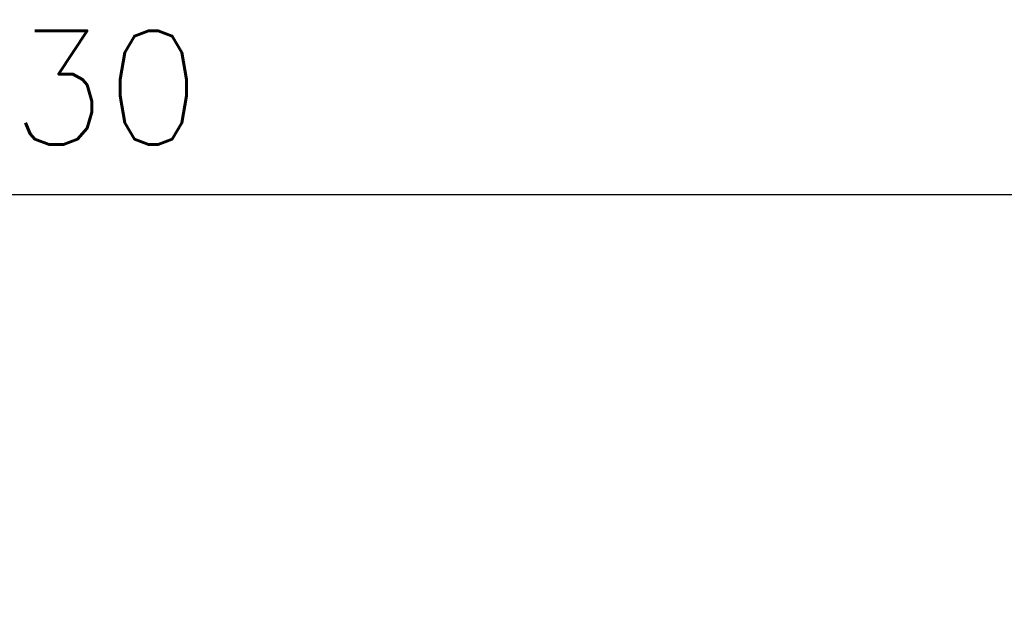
# Model space of a CAD drawing. Header units: millimetres. Extents: x 0 to 776, y 0 to 509.
# Tile 92 of 100: x 595 to 621, y 356 to 372. Entities that reach past the tile are written whole.
import ezdxf

# ---------------------------------------------------------------- set-up
doc = ezdxf.new("R2010")
doc.units = ezdxf.units.MM
doc.layers.add('DM', color=4, linetype='Continuous')
doc.styles.add('SLDTEXTSTYLE0', font='ROMANS', dxfattribs={"width": 0.84})
doc.styles.add('SLDTEXTSTYLE1', font='ROMANS', dxfattribs={"width": 0.97})
doc.dimstyles.new('SLDDIMSTYLE4', dxfattribs={"dimtxt": 3, "dimasz": 3.302, "dimexe": 0, "dimexo": 0.0625, "dimgap": 0.75, "dimtad": 1, "dimrnd": 1e-09, "dimzin": 12, "dimdsep": 46, "dimtxsty": 'SLDTEXTSTYLE0', "dimblk1": 'NONE', "dimblk2": 'NONE', "dimsah": 1, "dimcen": 0.09, "dimadec": 0, "dimazin": 3, "dimtol": 1, "dimtp": 0.3, "dimtm": 0.3, "dimtfac": 1, "dimtofl": 0, "dimtmove": 0, "dimatfit": 3, "dimldrblk": 'NONE', "dimfxl": 1, "dimfrac": 2, "dimtolj": 1, "dimtzin": 0, "dimarcsym": 0})

# ---------------------------------------------------------------- blocks, each defined once
blk = doc.blocks.new('_D_15')
at = {"layer": 'DM', "color": 7}
for p, q in [((541.336, 297.238), (541.336, 367.642)), ((636.336, 302.804), (636.336, 367.642)), ((543.836, 367.142), (633.836, 367.142))]:
    blk.add_line(p, q, dxfattribs=at)
for points in [[(543.836, 367.558), (543.836, 366.725), (541.336, 367.142)], [(633.836, 366.725), (633.836, 367.558), (636.336, 367.142)]]:
    blk.add_solid(points, dxfattribs=at)
at = {"layer": 'DM', "color": 7, "insert": (577.36, 371.462), "char_height": 3, "attachment_point": 1, "style": 'SLDTEXTSTYLE1'}
blk.add_mtext('95.00±0.30', dxfattribs=at)
blk = doc.blocks.new('_None')

msp = doc.modelspace()

# ---------------------------------------------------------------- dimensions: what is measured, and where the dimension line sits
at = {"layer": 'DM', "color": 7}
dim = msp.add_linear_dim(base=(541.336, 369.642), p1=(636.336, 302.304), p2=(541.336, 296.738), dimstyle='SLDDIMSTYLE4', dxfattribs=at)
dim.commit()
dim.dimension.update_dxf_attribs({"geometry": '_D_15', "text_midpoint": (588.836, 369.642), "dimtype": 160})

doc.saveas('drawing.dxf')
